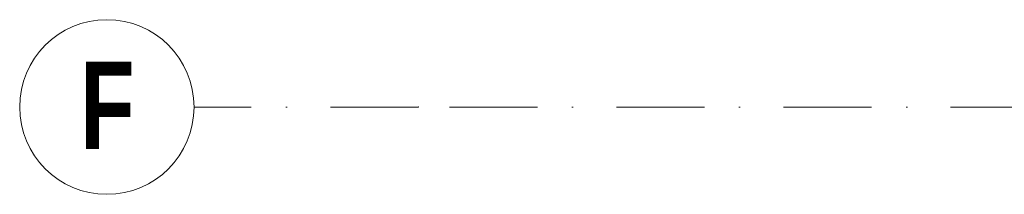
# Model space of a CAD drawing. Header units: metres. Extents: x -177922 to 5550634, y -507967 to 368279.
# Tile 47 of 125: x 3669243 to 3673195, y -47979 to -47279. Entities that reach past the tile are written whole.
import ezdxf

# ---------------------------------------------------------------- set-up
doc = ezdxf.new("R2010")
doc.units = ezdxf.units.M
doc.header["$LTSCALE"] = 0.05
doc.header["$PDSIZE"] = 0.8
doc.linetypes.add('Strichpunktlinie', pattern=[13405.555248, 7055.555344, -3527.777672, 0, -2822.222233])
doc.layers.add('A_3_Achsen_Raster', color=7, linetype='Continuous')
doc.styles.add('ERSTELLTER_STIL_5', font='txt')

msp = doc.modelspace()

# ---------------------------------------------------------------- linework, layer by layer
at = {"layer": 'A_3_Achsen_Raster', "color": 7, "linetype": 'Strichpunktlinie', "lineweight": 13}
for p, q in [((3670843.496, -47628.926), (3669943.496, -47628.926)), ((3698807.066, -47628.926), (3670843.496, -47628.926))]:
    msp.add_line(p, q, dxfattribs=at)
at = {"layer": 'A_3_Achsen_Raster', "color": 7, "linetype": 'Continuous', "lineweight": 13}
msp.add_circle((3669593.496, -47628.926), 350, dxfattribs=at)
at = {"layer": 'A_3_Achsen_Raster', "color": 7, "linetype": 'Strichpunktlinie', "lineweight": 13}
msp.add_point((3670843.496, -47628.926), dxfattribs=at)
msp.add_point((3670843.496, -47628.926), dxfattribs=at)

# ---------------------------------------------------------------- texts
at = {"layer": 'A_3_Achsen_Raster', "color": 7, "lineweight": 15, "insert": (3669485.944, -47447.09), "char_height": 350, "attachment_point": 1, "style": 'ERSTELLTER_STIL_5'}
msp.add_mtext('\\A1;{\\pql;\\pt0;\\fSwis721 LtCn BT|b1|i0|c0|p0;\\W1.000000;F}', dxfattribs=at)

doc.saveas('drawing.dxf')
